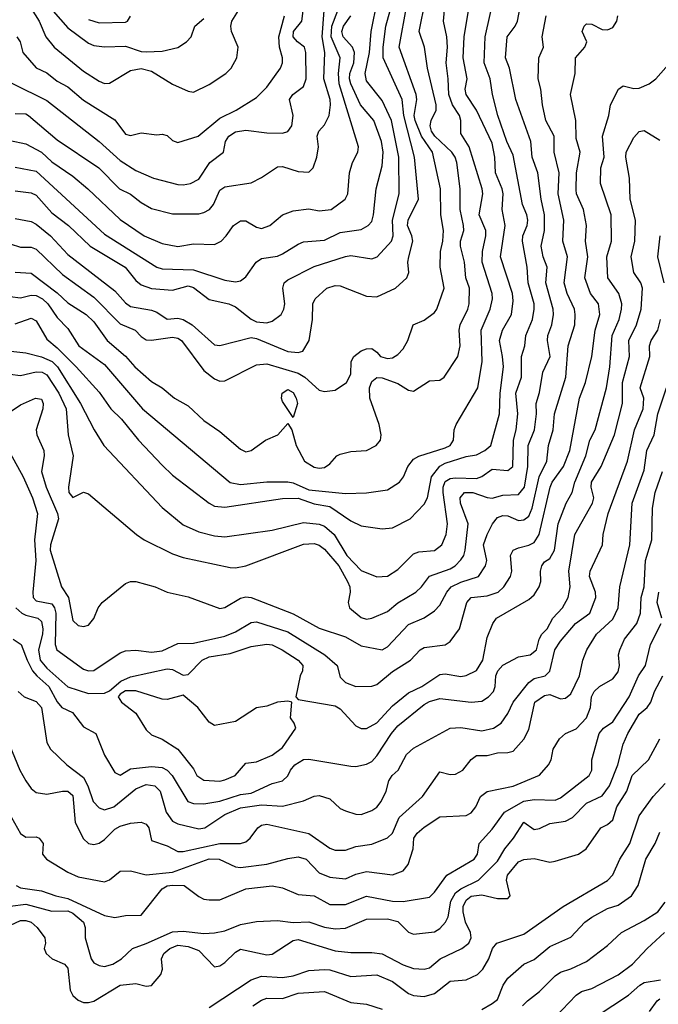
# Model space of a CAD drawing. Header units: metres. Extents: x -51132 to -49532, y -231222 to -229437.
# Tile 255 of 256: x -50421 to -50360, y -229826 to -229732. Entities that reach past the tile are written whole.
import ezdxf

# ---------------------------------------------------------------- set-up
doc = ezdxf.new("R2010")
doc.units = ezdxf.units.M
doc.layers.add('CONTOUR_INDEX', color=1, linetype='Continuous')
doc.layers.add('CONTOUR_INTER', color=3, linetype='Continuous')

msp = doc.modelspace()

# ---------------------------------------------------------------- linework, layer by layer
at = {"layer": 'CONTOUR_INDEX'}
for points, elevation in [([(-50421.58, -229765.952), (-50420.58, -229766.077), (-50419.08, -229765.744), (-50418.52, -229765.759), (-50418.08, -229766.028), (-50416.916, -229767.759), (-50416.222, -229769.259), (-50416.028, -229771.759), (-50415.572, -229773.759), (-50416.011, -229776.759), (-50415.973, -229777.259), (-50415.58, -229777.728), (-50414.58, -229777.221), (-50414.08, -229777.371), (-50409.53, -229781.259), (-50408.787, -229781.759), (-50406.08, -229783.109), (-50405.08, -229783.456), (-50400.58, -229784.404), (-50400.08, -229784.446), (-50399.08, -229784.268), (-50393.58, -229782.181), (-50392.58, -229782.118), (-50392.08, -229782.284), (-50391.58, -229782.665), (-50390.213, -229784.259), (-50389.381, -229785.759), (-50389.16, -229786.259), (-50389.121, -229786.759), (-50389.324, -229787.759), (-50389.206, -229788.259), (-50388.08, -229789.179), (-50387.58, -229789.33), (-50387.08, -229789.233), (-50385.58, -229788.607), (-50384.58, -229787.782), (-50382.862, -229786.759), (-50382.329, -229786.259), (-50381.58, -229785.241), (-50379.58, -229784.552), (-50379.113, -229784.259), (-50378.58, -229783.69), (-50378.297, -229783.259), (-50378.175, -229782.759), (-50377.87, -229780.259), (-50378.6, -229778.259), (-50378.643, -229777.759), (-50378.235, -229777.259), (-50377.429, -229777.259), (-50376.08, -229777.746), (-50375.58, -229777.797), (-50374.58, -229777.495), (-50373.08, -229777.454), (-50372.493, -229776.759), (-50372.185, -229774.759), (-50372.143, -229772.759), (-50371.561, -229771.259), (-50371.373, -229769.759), (-50371.397, -229768.759), (-50371.08, -229767.7), (-50370.762, -229765.759), (-50370.043, -229764.259), (-50370.305, -229762.759), (-50370.277, -229762.259), (-50369.91, -229761.259), (-50369.733, -229760.259), (-50369.76, -229759.759), (-50370.477, -229757.259), (-50370.349, -229755.759), (-50370.712, -229754.759), (-50370.905, -229753.759), (-50370.609, -229752.259), (-50370.586, -229750.759), (-50370.925, -229749.259), (-50371.225, -229746.759), (-50371.777, -229745.259), (-50371.914, -229743.759), (-50373.333, -229739.759), (-50373.924, -229736.759), (-50374.321, -229735.759), (-50374.162, -229733.759), (-50373.385, -229732.759), (-50373.173, -229732.259), (-50372.804, -229730.259)], 45), ([(-50421.58, -229753.534), (-50420.58, -229753.844), (-50419.58, -229753.848), (-50419.08, -229754.04), (-50416.58, -229756.464), (-50413.58, -229758.618), (-50411.08, -229761.158), (-50409.653, -229761.759), (-50409.08, -229762.374), (-50408.58, -229762.676), (-50408.08, -229762.715), (-50406.08, -229762.425), (-50405.58, -229762.531), (-50405.224, -229762.759), (-50403.08, -229765.626), (-50402.08, -229766.406), (-50401.58, -229766.628), (-50401.08, -229766.592), (-50398.08, -229765.081), (-50397.08, -229764.988), (-50394.08, -229765.879), (-50393.472, -229766.259), (-50392.08, -229767.48), (-50391.58, -229767.627), (-50390.58, -229767.501), (-50389.473, -229766.759), (-50389.08, -229765.973), (-50389.035, -229764.759), (-50388.785, -229764.259), (-50388.08, -229763.721), (-50387.58, -229763.541), (-50387.08, -229763.526), (-50386.58, -229763.85), (-50386.235, -229764.259), (-50385.58, -229764.468), (-50385.08, -229764.394), (-50384.58, -229764.083), (-50384.08, -229763.529), (-50383.646, -229762.759), (-50383.119, -229761.259), (-50382.08, -229760.798), (-50381.08, -229760.072), (-50380.861, -229759.759), (-50380.175, -229757.759), (-50380.553, -229755.759), (-50380.519, -229754.259), (-50380.287, -229753.259), (-50380.235, -229752.259), (-50380.486, -229750.759), (-50380.523, -229748.259), (-50381.278, -229744.759), (-50382.329, -229743.259), (-50382.92, -229741.759), (-50383.036, -229741.259), (-50382.767, -229739.759), (-50382.835, -229739.259), (-50384.466, -229734.759), (-50383.73, -229730.759)], 40), ([(-50421.08, -229741.079), (-50420.08, -229741.121), (-50419.819, -229741.259), (-50417.08, -229743.596), (-50413.108, -229746.259), (-50411.153, -229748.259), (-50410.08, -229748.775), (-50409.08, -229749.573), (-50408.08, -229750.137), (-50406.08, -229750.646), (-50403.58, -229750.65), (-50403.08, -229750.536), (-50402.564, -229750.259), (-50402.163, -229749.759), (-50401.58, -229748.414), (-50401.08, -229748.071), (-50398.58, -229747.71), (-50397.58, -229747.203), (-50396.08, -229746.173), (-50395.58, -229746.126), (-50394.08, -229746.603), (-50393.08, -229746.674), (-50392.656, -229746.259), (-50392.299, -229745.259), (-50392.141, -229744.259), (-50392.284, -229743.259), (-50392.12, -229742.759), (-50391.58, -229742.161), (-50391.127, -229741.259), (-50390.995, -229740.259), (-50391.037, -229739.759), (-50391.634, -229737.759), (-50391.562, -229735.259), (-50391.797, -229733.759), (-50391.627, -229731.259)], 35), ([(-50414.08, -229732.121), (-50413.08, -229732.437), (-50410.58, -229732.365), (-50410.376, -229732.259), (-50410.08, -229731.794)], 30), ([(-50359.187, -229757.259), (-50359.788, -229754.759), (-50359.555, -229752.759)], 50), ([(-50420.811, -229796.259), (-50420.239, -229796.759), (-50419.08, -229797.189), (-50418.589, -229797.759), (-50418.08, -229801.108), (-50417.73, -229801.759), (-50416.171, -229803.259), (-50414.58, -229804.443), (-50414.152, -229805.259), (-50413.64, -229806.759), (-50413.08, -229807.348), (-50412.58, -229807.54), (-50411.664, -229807.259), (-50409.58, -229805.532), (-50408.58, -229805.119), (-50407.777, -229805.259), (-50407.257, -229805.759), (-50406.695, -229807.759), (-50406.08, -229808.63), (-50405.58, -229808.863), (-50403.58, -229809.359), (-50403.012, -229809.259), (-50401.08, -229807.988), (-50399.58, -229807.344), (-50397.58, -229807.068), (-50395.58, -229807.194), (-50393.58, -229806.676), (-50392.58, -229806.224), (-50392.08, -229806.161), (-50391.08, -229806.477), (-50390.08, -229807.397), (-50389.58, -229807.629), (-50388.58, -229807.956), (-50388.08, -229807.981), (-50387.08, -229807.611), (-50386.58, -229807.276), (-50386.169, -229806.759), (-50385.696, -229805.759), (-50385.452, -229804.759), (-50385.137, -229804.259), (-50384.541, -229803.759), (-50383.754, -229802.259), (-50383.08, -229801.649), (-50379.58, -229799.753), (-50378.58, -229799.675), (-50376.58, -229799.99), (-50375.448, -229799.759), (-50374.714, -229799.259), (-50374.08, -229798.352), (-50373.58, -229797.256), (-50372.08, -229795.395), (-50371.58, -229794.997), (-50370.521, -229794.759), (-50370.08, -229794.301), (-50369.615, -229792.259), (-50369.08, -229791.43), (-50367.63, -229789.759), (-50366.27, -229788.759), (-50365.698, -229787.259), (-50365.715, -229786.759), (-50366.295, -229785.259), (-50366.235, -229784.759), (-50365.052, -229782.259), (-50365.003, -229781.259), (-50364.536, -229779.259), (-50362.67, -229774.259), (-50361.996, -229771.259), (-50361.179, -229769.259), (-50361.111, -229768.259), (-50361.457, -229767.259), (-50360.548, -229764.259), (-50360.581, -229763.259), (-50360.412, -229762.759), (-50359.796, -229761.759), (-50359.538, -229760.759)], 50), ([(-50422.01, -229818.759), (-50420.58, -229818.098), (-50420.08, -229818.088), (-50419.58, -229818.251), (-50419.002, -229818.759), (-50418.257, -229819.759), (-50418.203, -229820.259), (-50418.32, -229820.759), (-50418.139, -229821.259), (-50417.574, -229821.759), (-50416.376, -229822.259), (-50416.08, -229822.639), (-50415.846, -229824.759), (-50415.58, -229825.263), (-50415.08, -229825.719), (-50414.58, -229825.914), (-50414.08, -229825.939), (-50413.58, -229825.792), (-50411.069, -229824.259), (-50409.58, -229824.116), (-50408.58, -229824.363), (-50408.08, -229824.309), (-50407.179, -229823.259), (-50407.042, -229822.759), (-50407.134, -229821.759), (-50406.903, -229821.259), (-50406.324, -229820.759), (-50405.58, -229820.455), (-50404.58, -229820.574), (-50403.58, -229820.962), (-50402.08, -229822.526), (-50401.58, -229822.421), (-50401.08, -229822.097), (-50400.08, -229821.137), (-50399.58, -229820.824), (-50397.08, -229821.365), (-50396.58, -229821.325), (-50394.58, -229820.004), (-50394.08, -229819.922), (-50390.58, -229820.981), (-50389.08, -229821.16), (-50387.08, -229821.144), (-50386.08, -229821.271), (-50384.08, -229822.345), (-50383.08, -229822.696), (-50382.08, -229822.76), (-50381.58, -229822.625), (-50380.535, -229821.759), (-50378.484, -229820.759), (-50377.825, -229820.259), (-50377.596, -229819.759), (-50377.655, -229819.259), (-50378.118, -229818.259), (-50378.351, -229817.259), (-50378.345, -229816.759), (-50378.08, -229816.153), (-50377.58, -229815.791), (-50376.58, -229815.645), (-50375.08, -229816), (-50374.08, -229816.017), (-50373.883, -229815.759), (-50374.209, -229814.259), (-50374.119, -229813.759), (-50373.08, -229812.506), (-50372.58, -229812.273), (-50371.58, -229812.177), (-50370.08, -229812.531), (-50369.58, -229812.441), (-50367.351, -229811.759), (-50366.609, -229811.259), (-50365.233, -229809.259), (-50364.58, -229808.944), (-50364.08, -229808.498), (-50363.71, -229807.259), (-50362.752, -229805.759), (-50362.218, -229804.259), (-50360.689, -229802.759), (-50359.597, -229800.759)], 55), ([(-50365.58, -229827.207), (-50362.58, -229825.231), (-50361.493, -229824.259), (-50361.08, -229824.018), (-50359.516, -229823.759)], 60)]:
    msp.add_lwpolyline(points, dxfattribs=dict(at, elevation=elevation))
at = {"layer": 'CONTOUR_INTER'}
for points, elevation in [([(-50421.58, -229758.54), (-50420.58, -229758.679), (-50419.58, -229758.408), (-50419.08, -229758.467), (-50418.468, -229758.759), (-50417.969, -229759.259), (-50417.08, -229760.544), (-50416.08, -229761.591), (-50415.011, -229763.259), (-50412.58, -229765.037), (-50408.938, -229769.259), (-50400.58, -229776.312), (-50399.58, -229776.498), (-50397.08, -229776.223), (-50395.08, -229776.251), (-50394.58, -229776.339), (-50393.08, -229777), (-50389.58, -229777.36), (-50387.58, -229777.291), (-50385.58, -229776.985), (-50384.412, -229776.259), (-50384.032, -229775.759), (-50383.618, -229774.759), (-50383.08, -229774.087), (-50382.58, -229773.798), (-50380.08, -229773.005), (-50379.59, -229772.759), (-50379.276, -229772.259), (-50379.197, -229771.259), (-50379.031, -229770.759), (-50376.945, -229767.259), (-50376.55, -229764.759), (-50376.626, -229761.759), (-50375.763, -229759.759), (-50375.542, -229758.759), (-50375.575, -229758.259), (-50376.538, -229755.259), (-50376.5, -229754.259), (-50376.191, -229752.759), (-50376.206, -229752.259), (-50376.812, -229750.759), (-50376.49, -229748.759), (-50376.551, -229748.259), (-50377.796, -229744.259), (-50378.58, -229743.003), (-50378.568, -229741.759), (-50378.719, -229741.259), (-50379.367, -229740.259), (-50379.737, -229739.259), (-50379.769, -229737.759), (-50379.985, -229736.259), (-50379.838, -229734.759), (-50379.915, -229733.759), (-50380.239, -229732.259), (-50379.9, -229728.759)], 42), ([(-50424.58, -229736.63), (-50418.08, -229739.828), (-50413.08, -229743.748), (-50411.08, -229745.556), (-50409.58, -229746.519), (-50407.908, -229747.259), (-50405.58, -229747.849), (-50405.08, -229747.904), (-50404.374, -229747.759), (-50403.58, -229747.364), (-50402.515, -229745.759), (-50401.227, -229744.759), (-50401.015, -229743.759), (-50400.722, -229743.259), (-50400.08, -229742.822), (-50399.08, -229742.666), (-50397.08, -229742.94), (-50395.58, -229742.97), (-50395.08, -229742.794), (-50394.697, -229742.259), (-50394.584, -229741.259), (-50394.934, -229739.759), (-50394.594, -229739.259), (-50393.58, -229738.514), (-50393.326, -229737.759), (-50393.348, -229735.259), (-50393.487, -229734.759), (-50394.155, -229734.259), (-50394.585, -229733.759), (-50394.541, -229733.259), (-50393.751, -229732.259), (-50393.424, -229729.759)], 34), ([(-50422.08, -229763.699), (-50420.08, -229763.925), (-50418.58, -229764.3), (-50417.568, -229764.759), (-50417.048, -229765.259), (-50414.845, -229768.759), (-50413.567, -229771.259), (-50412.619, -229772.759), (-50407.08, -229778.674), (-50405.08, -229780.354), (-50403.58, -229780.997), (-50402.08, -229781.374), (-50401.08, -229781.481), (-50396.58, -229780.84), (-50393.58, -229780.106), (-50392.08, -229780.287), (-50391.58, -229780.48), (-50390.65, -229781.259), (-50389.453, -229783.259), (-50388.08, -229784.692), (-50386.58, -229785.29), (-50385.58, -229785.25), (-50384.58, -229784.599), (-50383.08, -229783.095), (-50382.58, -229782.922), (-50381.08, -229782.782), (-50380.383, -229782.259), (-50379.984, -229781.259), (-50379.852, -229780.259), (-50380.259, -229777.259), (-50380.262, -229776.759), (-50380.08, -229776.218), (-50379.58, -229775.916), (-50379.08, -229775.842), (-50377.08, -229775.909), (-50376.58, -229775.735), (-50375.58, -229775.018), (-50374.08, -229775.145), (-50373.624, -229774.759), (-50373.562, -229772.259), (-50373.295, -229771.259), (-50373.149, -229769.759), (-50373.332, -229767.759), (-50372.793, -229766.259), (-50372.797, -229764.259), (-50372.459, -229763.259), (-50372.364, -229762.259), (-50371.754, -229760.759), (-50371.567, -229759.759), (-50371.581, -229759.259), (-50372.147, -229757.259), (-50372.26, -229755.759), (-50372.686, -229753.259), (-50372.668, -229752.759), (-50372.261, -229751.759), (-50372.187, -229751.259), (-50372.274, -229750.759), (-50372.698, -229749.759), (-50373.58, -229745.049), (-50374.203, -229743.759), (-50375.047, -229741.259), (-50375.554, -229739.259), (-50375.764, -229737.759), (-50376.345, -229736.259), (-50376.26, -229733.759), (-50375.356, -229729.759)], 44), ([(-50421.08, -229748.471), (-50419.58, -229748.663), (-50419.08, -229748.877), (-50417.58, -229750.564), (-50416.012, -229751.759), (-50413.94, -229753.759), (-50410.594, -229755.759), (-50409.58, -229757.016), (-50409.08, -229757.425), (-50408.08, -229757.777), (-50406.08, -229757.958), (-50404.58, -229757.525), (-50404.08, -229757.692), (-50402.58, -229758.845), (-50400.696, -229759.259), (-50400.08, -229759.543), (-50398.58, -229760.727), (-50398.08, -229760.954), (-50397.08, -229761.066), (-50396.58, -229760.898), (-50395.715, -229760.259), (-50395.447, -229759.759), (-50395.357, -229759.259), (-50395.545, -229757.759), (-50395.443, -229757.259), (-50395.08, -229756.958), (-50392.58, -229755.688), (-50389.58, -229754.723), (-50389.08, -229754.636), (-50387.08, -229754.958), (-50386.543, -229754.759), (-50385.182, -229753.259), (-50385.037, -229752.759), (-50385.104, -229751.259), (-50384.468, -229748.759), (-50384.495, -229745.259), (-50385.186, -229741.759), (-50386.08, -229739.851), (-50387.58, -229737.962), (-50387.718, -229737.259), (-50387.285, -229735.259), (-50387.121, -229733.259), (-50386.529, -229730.259)], 38), ([(-50421.08, -229756.222), (-50419.58, -229756.316), (-50417.08, -229758.187), (-50416.08, -229759.143), (-50414.332, -229760.259), (-50413.58, -229760.981), (-50412.33, -229762.759), (-50410.58, -229764.238), (-50409.682, -229765.259), (-50408.08, -229766.655), (-50407.08, -229767.273), (-50405.899, -229768.259), (-50404.58, -229768.995), (-50403.08, -229770.395), (-50401.58, -229771.441), (-50399.58, -229773.117), (-50399.08, -229773.357), (-50398.58, -229773.26), (-50397.197, -229772.259), (-50396.029, -229771.759), (-50395.08, -229770.68), (-50394.7, -229771.259), (-50394.299, -229772.759), (-50393.479, -229774.259), (-50392.58, -229774.849), (-50392.08, -229774.945), (-50391.58, -229774.853), (-50391.08, -229774.517), (-50390.416, -229773.759), (-50390.08, -229773.596), (-50389.08, -229773.333), (-50387.58, -229773.251), (-50386.649, -229772.759), (-50386.229, -229772.259), (-50386.168, -229771.759), (-50386.361, -229770.759), (-50387.273, -229768.259), (-50387.292, -229767.259), (-50387.08, -229766.646), (-50386.58, -229766.28), (-50386.08, -229766.304), (-50384.58, -229766.856), (-50383.58, -229767.485), (-50383.08, -229767.594), (-50381.58, -229766.603), (-50380.58, -229766.54), (-50380.162, -229766.259), (-50378.849, -229764.259), (-50378.65, -229763.259), (-50378.725, -229761.759), (-50378.629, -229761.259), (-50377.894, -229759.759), (-50377.773, -229759.259), (-50377.74, -229757.759), (-50378.089, -229756.759), (-50378.233, -229755.259), (-50378.605, -229753.759), (-50378.612, -229753.259), (-50378.291, -229752.259), (-50378.311, -229751.759), (-50378.629, -229750.259), (-50378.637, -229748.259), (-50378.971, -229745.759), (-50379.104, -229745.259), (-50379.437, -229744.759), (-50381.043, -229743.259), (-50381.366, -229742.759), (-50381.488, -229742.259), (-50381.407, -229741.759), (-50380.942, -229740.759), (-50380.944, -229740.259), (-50381.741, -229736.759), (-50382.029, -229734.759), (-50382.556, -229733.259), (-50381.951, -229730.259)], 41), ([(-50418.389, -229730.259), (-50416.08, -229732.896), (-50414.08, -229734.365), (-50413.58, -229734.609), (-50412.58, -229734.712), (-50410.58, -229734.652), (-50409.08, -229735.16), (-50408.58, -229735.186), (-50407.08, -229735.119), (-50405.58, -229734.783), (-50404.751, -229734.259), (-50404.308, -229733.759), (-50403.964, -229732.759), (-50403.08, -229732.003)], 31), ([(-50421.58, -229743.676), (-50420.08, -229743.975), (-50418.58, -229744.786), (-50417.58, -229745.69), (-50415.58, -229747.071), (-50414.159, -229748.259), (-50411.08, -229751.194), (-50408.796, -229752.759), (-50407.08, -229753.482), (-50405.58, -229753.772), (-50404.08, -229753.527), (-50402.08, -229753.582), (-50401.437, -229753.259), (-50400.947, -229752.759), (-50400.277, -229751.759), (-50399.58, -229751.315), (-50399.08, -229751.334), (-50398.08, -229751.92), (-50397.58, -229752.074), (-50396.801, -229751.759), (-50395.576, -229750.759), (-50394.58, -229750.37), (-50393.08, -229750.188), (-50392.08, -229750.368), (-50390.955, -229750.259), (-50389.607, -229749.259), (-50389.348, -229748.759), (-50389.187, -229746.759), (-50388.905, -229745.759), (-50388.4, -229744.759), (-50388.354, -229744.259), (-50390.171, -229738.259), (-50390.24, -229737.259), (-50390.099, -229735.759), (-50390.936, -229733.759), (-50390.886, -229732.759), (-50390.306, -229731.259)], 36), ([(-50421.08, -229751.103), (-50419.58, -229751.397), (-50419.08, -229751.636), (-50417.735, -229752.759), (-50416.08, -229754.537), (-50411.58, -229758.016), (-50410.58, -229759.14), (-50410.08, -229759.491), (-50408.08, -229759.853), (-50407.58, -229760.03), (-50406.58, -229760.703), (-50405.58, -229760.611), (-50405.08, -229760.735), (-50404.207, -229761.259), (-50402.08, -229763.155), (-50401.58, -229763.235), (-50398.58, -229762.463), (-50398.08, -229762.552), (-50395.08, -229763.785), (-50394.08, -229763.882), (-50393.643, -229763.759), (-50393.056, -229762.759), (-50392.72, -229760.759), (-50392.693, -229759.259), (-50392.474, -229758.759), (-50391.353, -229757.759), (-50390.58, -229757.505), (-50390.08, -229757.53), (-50387.58, -229758.529), (-50386.58, -229758.594), (-50384.799, -229757.759), (-50383.73, -229756.759), (-50383.53, -229756.259), (-50383.621, -229755.259), (-50383.545, -229754.759), (-50383.171, -229753.259), (-50383.24, -229752.759), (-50383.653, -229751.759), (-50383.591, -229751.259), (-50382.617, -229749.259), (-50382.997, -229745.259), (-50384.021, -229741.259), (-50384.159, -229739.759), (-50385.973, -229735.759), (-50385.988, -229734.759), (-50385.739, -229732.759), (-50385.329, -229731.259)], 39), ([(-50421.08, -229761.149), (-50419.58, -229760.613), (-50419.08, -229760.882), (-50418.08, -229762.627), (-50417.08, -229763.455), (-50415.278, -229765.259), (-50413.08, -229767.667), (-50411.967, -229769.259), (-50410.952, -229770.259), (-50409.333, -229772.259), (-50407.08, -229774.66), (-50406.08, -229775.598), (-50402.577, -229778.259), (-50402.08, -229778.545), (-50401.08, -229778.657), (-50395.58, -229777.823), (-50394.08, -229777.803), (-50392.58, -229778.324), (-50391.08, -229778.587), (-50389.08, -229779.963), (-50388.08, -229780.421), (-50386.08, -229780.718), (-50385.08, -229780.613), (-50383.407, -229779.759), (-50382.08, -229778.38), (-50381.757, -229777.759), (-50381.36, -229775.759), (-50380.58, -229774.745), (-50380.08, -229774.455), (-50378.08, -229773.814), (-50377.08, -229773.66), (-50376.285, -229773.259), (-50375.716, -229772.759), (-50374.881, -229769.759), (-50374.836, -229767.759), (-50374.521, -229765.259), (-50374.589, -229764.259), (-50374.897, -229762.759), (-50374.613, -229761.759), (-50373.751, -229760.259), (-50373.58, -229758.972), (-50373.661, -229758.259), (-50374.799, -229754.759), (-50374.336, -229751.759), (-50374.644, -229750.259), (-50374.531, -229748.759), (-50374.622, -229748.259), (-50375.263, -229746.759), (-50375.344, -229745.259), (-50375.58, -229743.917), (-50377.087, -229740.759), (-50378.078, -229739.259), (-50378.158, -229738.759), (-50377.957, -229737.759), (-50378.35, -229735.759), (-50378.254, -229733.759), (-50377.854, -229731.259)], 43), ([(-50419.58, -229731.062), (-50418.791, -229732.259), (-50418.163, -229733.759), (-50417.38, -229734.759), (-50414.58, -229737.035), (-50413.08, -229738), (-50412.58, -229738.208), (-50412.08, -229738.173), (-50410.08, -229736.968), (-50409.08, -229736.801), (-50408.08, -229737.046), (-50406.08, -229738.286), (-50404.58, -229738.958), (-50404.08, -229739.043), (-50402.58, -229738.309), (-50400.996, -229737.259), (-50400.499, -229736.759), (-50399.933, -229735.759), (-50399.809, -229734.759), (-50400.457, -229733.259), (-50400.512, -229732.759), (-50400.414, -229732.259), (-50399.482, -229730.759)], 32), ([(-50421.856, -229769.759), (-50420.58, -229768.877), (-50419.139, -229768.259), (-50418.58, -229768.353), (-50418.423, -229768.759), (-50418.439, -229769.259), (-50419.091, -229771.259), (-50419.038, -229771.759), (-50418.361, -229773.259), (-50418.338, -229773.759), (-50418.591, -229775.259), (-50418.139, -229776.759), (-50417.05, -229779.259), (-50416.97, -229779.759), (-50417.733, -229782.259), (-50417.754, -229782.759), (-50416.678, -229786.259), (-50416.012, -229787.259), (-50415.58, -229789.474), (-50415.08, -229789.954), (-50414.58, -229790.057), (-50414.08, -229789.905), (-50413.58, -229789.287), (-50413.174, -229788.259), (-50412.786, -229787.759), (-50410.58, -229785.923), (-50410.08, -229785.747), (-50409.58, -229785.75), (-50407.747, -229786.259), (-50406.58, -229786.755), (-50404.58, -229787.208), (-50401.58, -229788.32), (-50401.08, -229788.225), (-50399.58, -229787.327), (-50399.08, -229787.201), (-50398.58, -229787.271), (-50394.58, -229788.826), (-50392.08, -229790.196), (-50389.58, -229791.041), (-50388.08, -229791.89), (-50386.08, -229792.28), (-50385.58, -229791.988), (-50383.58, -229789.857), (-50382.08, -229789.209), (-50381.08, -229788.557), (-50380.58, -229788.002), (-50379.911, -229786.759), (-50379.498, -229786.259), (-50378.58, -229785.81), (-50376.899, -229785.259), (-50376.22, -229784.259), (-50376.106, -229783.759), (-50376.414, -229782.259), (-50376.08, -229781.263), (-50375.549, -229780.259), (-50375.08, -229779.647), (-50374.58, -229779.433), (-50374.08, -229779.484), (-50373.08, -229779.911), (-50372.58, -229779.871), (-50372.08, -229779.515), (-50371.77, -229778.759), (-50371.097, -229775.759), (-50370.387, -229774.259), (-50370.211, -229772.759), (-50369.753, -229771.259), (-50369.649, -229769.759), (-50368.551, -229766.259), (-50368.331, -229763.259), (-50367.704, -229761.259), (-50367.655, -229760.259), (-50367.719, -229759.759), (-50368.443, -229758.259), (-50368.716, -229757.259), (-50368.391, -229754.759), (-50368.831, -229753.259), (-50368.751, -229751.259), (-50369.289, -229748.759), (-50369.209, -229746.759), (-50369.664, -229744.759), (-50369.67, -229743.259), (-50370.472, -229741.759), (-50370.788, -229740.259), (-50370.947, -229738.759), (-50371.192, -229737.759), (-50371.127, -229735.759), (-50370.698, -229734.759), (-50370.81, -229733.759), (-50370.443, -229731.759)], 46), ([(-50421.58, -229773.511), (-50420.315, -229775.759), (-50419.422, -229777.759), (-50418.971, -229779.259), (-50419.232, -229781.759), (-50419.118, -229783.759), (-50419.414, -229786.759), (-50419.368, -229787.259), (-50419.08, -229787.589), (-50417.58, -229787.887), (-50417.324, -229788.259), (-50417.226, -229788.759), (-50417.271, -229791.759), (-50417.104, -229792.259), (-50414.58, -229794.102), (-50414.08, -229794.278), (-50413.58, -229794.248), (-50411.08, -229792.553), (-50410.58, -229792.35), (-50409.58, -229792.304), (-50408.08, -229792.478), (-50407.08, -229792.37), (-50405.58, -229791.663), (-50404.08, -229791.628), (-50401.08, -229790.968), (-50400.08, -229790.541), (-50398.58, -229789.645), (-50398.08, -229789.6), (-50395.08, -229790.549), (-50391.564, -229792.759), (-50390.381, -229793.759), (-50390.08, -229794.883), (-50389.58, -229795.391), (-50388.58, -229795.757), (-50387.08, -229795.746), (-50386.58, -229795.582), (-50385.08, -229794.326), (-50383.368, -229793.259), (-50382.463, -229792.259), (-50382.08, -229792.052), (-50380.08, -229791.806), (-50379.58, -229791.465), (-50378.706, -229790.259), (-50378.008, -229787.759), (-50377.606, -229787.259), (-50376.08, -229787.123), (-50375.012, -229786.759), (-50374.486, -229786.259), (-50373.832, -229785.259), (-50373.713, -229784.759), (-50373.836, -229783.259), (-50373.58, -229782.772), (-50373.08, -229782.519), (-50372.08, -229782.291), (-50371.58, -229782.012), (-50371.102, -229781.259), (-50370.059, -229776.759), (-50369.864, -229776.259), (-50368.791, -229774.759), (-50368.186, -229773.259), (-50367.253, -229768.259), (-50366.672, -229766.759), (-50366.079, -229764.259), (-50365.77, -229761.759), (-50365.327, -229760.259), (-50365.428, -229759.259), (-50366.212, -229758.259), (-50366.758, -229756.759), (-50366.475, -229754.759), (-50366.674, -229753.259), (-50366.584, -229751.759), (-50366.889, -229750.259), (-50367.538, -229748.759), (-50367.58, -229748.382), (-50367.539, -229746.759), (-50367.192, -229744.759), (-50367.58, -229743.477), (-50367.61, -229741.759), (-50368.103, -229739.259), (-50367.675, -229737.259), (-50367.634, -229735.759), (-50366.748, -229734.759), (-50366.553, -229734.259), (-50367.011, -229733.259), (-50366.823, -229732.759), (-50366.58, -229732.539), (-50366.08, -229732.573), (-50365.08, -229733.07), (-50364.58, -229733.094), (-50364.08, -229732.888), (-50363.695, -229732.259), (-50363.606, -229731.759)], 47), ([(-50421.08, -229746.191), (-50419.08, -229746.59), (-50412.58, -229752.584), (-50407.58, -229755.75), (-50407.08, -229755.896), (-50404.08, -229756.001), (-50401.08, -229756.993), (-50400.08, -229757.149), (-50399.58, -229757.054), (-50399.08, -229756.659), (-50398.089, -229755.259), (-50397.58, -229754.924), (-50396.08, -229754.685), (-50395.58, -229754.492), (-50394.08, -229753.538), (-50393.58, -229753.345), (-50391.58, -229753.164), (-50390.08, -229752.436), (-50388.08, -229752.151), (-50387.402, -229751.759), (-50387.08, -229751.376), (-50386.9, -229750.759), (-50386.666, -229748.259), (-50386.08, -229746.079), (-50385.996, -229744.759), (-50386.147, -229743.759), (-50386.883, -229741.759), (-50388.159, -229740.259), (-50389.062, -229738.259), (-50389.203, -229737.759), (-50389.16, -229737.259), (-50388.785, -229736.259), (-50388.721, -229735.259), (-50388.92, -229734.759), (-50389.816, -229733.759), (-50389.942, -229733.259), (-50389.77, -229732.759), (-50389.071, -229731.759)], 37), ([(-50420.925, -229733.759), (-50420.611, -229734.259), (-50420.375, -229735.259), (-50419.08, -229736.725), (-50418.08, -229737.214), (-50417.08, -229738.002), (-50416.08, -229738.524), (-50414.58, -229739.823), (-50411.58, -229741.674), (-50410.58, -229743.055), (-50410.08, -229743.18), (-50409.08, -229742.927), (-50407.58, -229743.107), (-50407.08, -229743.055), (-50406.58, -229743.187), (-50406.08, -229743.67), (-50405.58, -229743.846), (-50403.642, -229743.259), (-50401.58, -229741.525), (-50400.009, -229740.759), (-50398.08, -229739.559), (-50397.08, -229738.557), (-50395.767, -229736.759), (-50395.574, -229736.259), (-50395.579, -229735.759), (-50395.886, -229734.759), (-50395.948, -229733.759), (-50395.401, -229731.759)], 33), ([(-50421.026, -229788.259), (-50420.453, -229788.759), (-50420.08, -229788.972), (-50418.936, -229789.259), (-50418.58, -229789.559), (-50418.437, -229790.259), (-50418.484, -229790.759), (-50418.877, -229792.259), (-50418.699, -229793.259), (-50418.08, -229794.03), (-50416.08, -229795.809), (-50414.08, -229796.423), (-50412.58, -229796.404), (-50412.08, -229796.198), (-50410.996, -229795.259), (-50410.08, -229794.834), (-50406.58, -229794.084), (-50406.08, -229794.159), (-50405.08, -229794.676), (-50404.58, -229794.638), (-50403.242, -229793.259), (-50402.58, -229792.94), (-50400.58, -229792.632), (-50398.58, -229791.942), (-50397.08, -229791.728), (-50396.58, -229791.803), (-50395.617, -229792.259), (-50394.1, -229793.259), (-50393.66, -229793.759), (-50393.677, -229794.259), (-50393.917, -229794.759), (-50394.327, -229796.759), (-50394.08, -229797.002), (-50390.58, -229797.6), (-50390.08, -229797.911), (-50388.58, -229799.508), (-50388.08, -229799.772), (-50387.58, -229799.764), (-50386.58, -229799.223), (-50385.08, -229797.619), (-50383.58, -229796.381), (-50382.305, -229795.759), (-50380.58, -229794.619), (-50380.08, -229794.568), (-50378.58, -229794.8), (-50378.08, -229794.712), (-50377.08, -229794.239), (-50376.485, -229793.259), (-50376.08, -229791.078), (-50375.528, -229789.759), (-50375.186, -229789.259), (-50372.08, -229787.474), (-50371.58, -229787.033), (-50371.108, -229786.259), (-50370.931, -229785.759), (-50370.98, -229784.759), (-50370.851, -229784.259), (-50370.58, -229783.886), (-50370.08, -229783.539), (-50369.626, -229782.759), (-50369.307, -229780.259), (-50368.534, -229778.259), (-50367.961, -229777.259), (-50367.693, -229776.259), (-50366.646, -229773.759), (-50366.256, -229772.259), (-50365.76, -229771.259), (-50364.675, -229767.259), (-50364.348, -229765.259), (-50364.133, -229762.259), (-50363.485, -229760.759), (-50363.248, -229759.759), (-50363.217, -229759.259), (-50363.493, -229758.259), (-50364.539, -229756.759), (-50364.659, -229754.759), (-50364.189, -229753.259), (-50364.238, -229750.759), (-50365.267, -229747.759), (-50365.226, -229746.259), (-50364.893, -229745.259), (-50365.048, -229743.259), (-50364.445, -229741.259), (-50364.312, -229740.259), (-50363.545, -229738.759), (-50363.08, -229738.439), (-50362.08, -229738.694), (-50361.58, -229738.675), (-50360.607, -229738.259), (-50359.962, -229737.759), (-50358.08, -229735.627)], 48), ([(-50421.27, -229791.259), (-50420.503, -229791.759), (-50419.95, -229793.259), (-50419.424, -229794.259), (-50419.021, -229794.759), (-50417.867, -229795.759), (-50417.08, -229797.229), (-50416.648, -229797.759), (-50415.628, -229798.259), (-50414.58, -229799.603), (-50413.4, -229800.259), (-50412.58, -229802.328), (-50411.58, -229803.972), (-50411.08, -229804.232), (-50410.08, -229803.614), (-50408.08, -229803.412), (-50407.08, -229803.5), (-50406.58, -229803.749), (-50406.122, -229804.259), (-50404.632, -229806.759), (-50404.08, -229806.935), (-50403.08, -229806.974), (-50401.58, -229806.703), (-50399.58, -229806.085), (-50398.58, -229805.939), (-50396.58, -229805.027), (-50395.58, -229804.782), (-50395.08, -229804.308), (-50394.827, -229803.759), (-50394.404, -229803.259), (-50393.58, -229802.727), (-50393.08, -229802.694), (-50389.08, -229803.378), (-50388.58, -229803.407), (-50387.58, -229803.195), (-50387.08, -229802.928), (-50386.58, -229802.376), (-50385.195, -229800.259), (-50384.58, -229799.533), (-50382.08, -229797.482), (-50381.58, -229797.211), (-50380.58, -229796.926), (-50377.58, -229797.278), (-50376.58, -229797.18), (-50375.927, -229796.759), (-50375.472, -229796.259), (-50375.316, -229795.759), (-50375.252, -229794.759), (-50375.061, -229794.259), (-50374.58, -229793.748), (-50373.08, -229792.946), (-50371.962, -229792.759), (-50371.344, -229792.259), (-50371.111, -229791.259), (-50370.839, -229790.759), (-50370.339, -229790.259), (-50369.816, -229789.259), (-50368.888, -229788.259), (-50368.347, -229787.259), (-50368.144, -229786.259), (-50368.264, -229784.759), (-50367.711, -229781.259), (-50366.032, -229778.259), (-50365.9, -229777.759), (-50366.129, -229776.759), (-50366.112, -229776.259), (-50365.182, -229774.759), (-50363.91, -229771.759), (-50363.148, -229768.759), (-50363.145, -229766.759), (-50362.492, -229764.259), (-50362.539, -229762.759), (-50361.812, -229761.259), (-50361.387, -229759.759), (-50361.231, -229757.759), (-50361.396, -229757.259), (-50362.081, -229756.259), (-50362.341, -229754.759), (-50361.963, -229753.259), (-50361.912, -229751.259), (-50362.411, -229749.259), (-50362.5, -229747.259), (-50362.851, -229745.259), (-50362.794, -229744.759), (-50362.08, -229743.374), (-50361.58, -229742.8), (-50361.08, -229742.718), (-50359.58, -229743.615)], 49), ([(-50422.944, -229798.259), (-50420.639, -229803.759), (-50420.087, -229804.759), (-50419.58, -229805.499), (-50419.08, -229805.877), (-50418.08, -229806.036), (-50416.58, -229805.742), (-50416.08, -229805.773), (-50415.58, -229806.165), (-50415.378, -229808.759), (-50414.58, -229810.306), (-50414.08, -229810.766), (-50413.58, -229810.856), (-50413.08, -229810.716), (-50412.58, -229810.385), (-50411.58, -229809.381), (-50411.08, -229809.094), (-50410.08, -229808.814), (-50409.08, -229808.73), (-50408.58, -229808.912), (-50408.331, -229809.259), (-50408.08, -229810.465), (-50406.58, -229810.99), (-50405.58, -229811.512), (-50405.08, -229811.515), (-50401.58, -229810.768), (-50399.58, -229810.756), (-50399.08, -229810.592), (-50398.673, -229810.259), (-50397.93, -229809.259), (-50397.58, -229809.008), (-50397.08, -229808.907), (-50393.08, -229809.807), (-50391.08, -229811.211), (-50390.58, -229811.397), (-50389.58, -229811.373), (-50388.58, -229811.049), (-50387.08, -229810.808), (-50385.58, -229810.215), (-50385.105, -229809.759), (-50384.45, -229808.259), (-50382.244, -229806.259), (-50380.58, -229803.909), (-50379.58, -229804.162), (-50379.08, -229804.148), (-50378.388, -229803.759), (-50377.58, -229802.723), (-50377.08, -229802.339), (-50376.08, -229802.355), (-50375.08, -229802.089), (-50374.08, -229802.076), (-50373.58, -229801.941), (-50372.58, -229800.798), (-50372.08, -229799.884), (-50371.503, -229797.259), (-50370.58, -229796.622), (-50370.08, -229796.541), (-50369.08, -229796.934), (-50368.58, -229796.888), (-50368.08, -229796.457), (-50367.249, -229794.759), (-50366.937, -229793.259), (-50366.569, -229792.259), (-50365.645, -229790.759), (-50364.08, -229789.347), (-50363.568, -229788.259), (-50363.411, -229786.259), (-50362.454, -229782.259), (-50362.244, -229778.259), (-50361.08, -229775.117), (-50360.849, -229773.259), (-50360.14, -229771.759), (-50359.797, -229769.759), (-50358.965, -229767.259)], 51), ([(-50395.629, -229767.759), (-50395.08, -229767.434), (-50394.58, -229767.725), (-50394.288, -229768.259), (-50394.155, -229768.759), (-50394.58, -229770.088), (-50395.58, -229768.574), (-50395.693, -229768.259), (-50395.629, -229767.759)], 41), ([(-50421.722, -229807.759), (-50420.58, -229809.812), (-50420.08, -229810.163), (-50419.08, -229810.131), (-50418.788, -229810.259), (-50418.415, -229810.759), (-50418.473, -229811.759), (-50418.112, -229812.259), (-50416.08, -229813.497), (-50415.08, -229813.921), (-50412.58, -229814.403), (-50412.08, -229814.22), (-50411.08, -229813.377), (-50410.08, -229813.366), (-50408.58, -229813.74), (-50406.08, -229813.484), (-50402.58, -229812.212), (-50401.62, -229812.259), (-50400.08, -229812.99), (-50399.58, -229813.033), (-50397.08, -229812.726), (-50395.08, -229812.171), (-50394.08, -229812.037), (-50393.343, -229812.259), (-50392.08, -229813.538), (-50391.08, -229813.957), (-50389.58, -229814.123), (-50388.58, -229813.68), (-50387.58, -229813.435), (-50385.08, -229813.732), (-50384.08, -229813.363), (-50383.6, -229812.759), (-50383.129, -229811.259), (-50383.055, -229810.259), (-50382.744, -229809.759), (-50382.08, -229809.192), (-50380.58, -229808.212), (-50378.08, -229808.086), (-50377.58, -229807.823), (-50377.161, -229807.259), (-50376.688, -229806.259), (-50376.08, -229805.787), (-50373.58, -229805.269), (-50371.08, -229804.24), (-50370.208, -229803.259), (-50369.947, -229802.759), (-50369.76, -229801.759), (-50369.173, -229800.759), (-50368.58, -229800.256), (-50367.58, -229799.811), (-50366.58, -229798.749), (-50366.21, -229797.759), (-50366.115, -229796.759), (-50365.866, -229796.259), (-50365.335, -229795.759), (-50364.08, -229795.043), (-50363.58, -229794.353), (-50363.452, -229793.759), (-50363.523, -229792.759), (-50363.421, -229792.259), (-50362.97, -229791.259), (-50361.785, -229789.759), (-50361.432, -229788.759), (-50361.364, -229787.259), (-50361.097, -229786.259), (-50360.953, -229783.759), (-50360.37, -229781.759), (-50360.3, -229778.759), (-50360.038, -229777.259), (-50359.332, -229775.259)], 52), ([(-50359.405, -229789.259), (-50359.837, -229787.759), (-50359.683, -229786.759)], 53), ([(-50420.994, -229814.759), (-50420.58, -229814.988), (-50418.58, -229815.272), (-50417.21, -229815.759), (-50416.08, -229816.003), (-50412.58, -229817.609), (-50411.58, -229817.82), (-50410.58, -229817.612), (-50409.08, -229817.588), (-50407.08, -229815.068), (-50406.58, -229814.795), (-50406.08, -229814.715), (-50404.968, -229814.759), (-50403.58, -229815.817), (-50403.08, -229816.064), (-50402.58, -229816.126), (-50401.58, -229816.14), (-50399.08, -229815.064), (-50396.58, -229814.789), (-50395.58, -229814.981), (-50394.08, -229815.622), (-50392.58, -229815.759), (-50391.08, -229816.586), (-50389.58, -229816.575), (-50387.58, -229815.781), (-50385.08, -229816.26), (-50384.08, -229816.291), (-50381.58, -229815.868), (-50381.08, -229815.401), (-50379.918, -229813.759), (-50377.304, -229812.259), (-50376.971, -229811.759), (-50376.834, -229810.759), (-50375.58, -229809.393), (-50374.426, -229807.759), (-50372.58, -229806.708), (-50371.58, -229806.565), (-50369.58, -229806.623), (-50369.08, -229806.398), (-50366.335, -229804.259), (-50366.087, -229803.759), (-50366.068, -229802.759), (-50365.37, -229800.259), (-50364.973, -229799.759), (-50364.08, -229799.13), (-50362.509, -229796.759), (-50361.635, -229794.759), (-50360.964, -229793.759), (-50360.471, -229791.759), (-50359.457, -229789.759)], 53), ([(-50421.58, -229816.746), (-50420.08, -229816.548), (-50417.58, -229817.204), (-50416.08, -229817.182), (-50415.58, -229817.391), (-50414.575, -229818.259), (-50414.427, -229818.759), (-50414.4, -229819.759), (-50413.829, -229821.759), (-50413.58, -229822.137), (-50413.08, -229822.386), (-50412.58, -229822.482), (-50411.758, -229822.259), (-50410.961, -229821.759), (-50409.9, -229820.759), (-50408.58, -229820.309), (-50406.08, -229819.187), (-50405.08, -229819.128), (-50403.08, -229819.338), (-50402.08, -229819.275), (-50401.08, -229819.087), (-50399.58, -229818.495), (-50398.08, -229818.195), (-50396.08, -229818.091), (-50394.58, -229818.284), (-50393.08, -229818.227), (-50391.58, -229818.745), (-50390.58, -229818.897), (-50389.58, -229818.834), (-50387.58, -229817.979), (-50385.58, -229817.931), (-50384.58, -229818.199), (-50383.58, -229819.216), (-50383.08, -229819.413), (-50381.08, -229819.167), (-50380.58, -229818.876), (-50380.029, -229818.259), (-50379.79, -229817.759), (-50379.539, -229816.259), (-50379.08, -229815.466), (-50378.58, -229815.066), (-50376.894, -229814.259), (-50375.08, -229812.448), (-50374.395, -229811.259), (-50373.559, -229810.259), (-50372.58, -229808.726), (-50371.58, -229809.422), (-50371.08, -229809.322), (-50370.08, -229808.842), (-50368.58, -229808.636), (-50367.924, -229808.259), (-50366.58, -229806.917), (-50365.08, -229806.21), (-50364.395, -229805.259), (-50363.594, -229803.259), (-50363.103, -229801.259), (-50362.632, -229800.259), (-50361.58, -229798.415), (-50360.809, -229797.759), (-50360.461, -229797.259), (-50360.1, -229796.259), (-50359.309, -229794.759)], 54), ([(-50410.58, -229796.174), (-50411.08, -229796.494), (-50411.266, -229796.759), (-50410.956, -229797.259), (-50409.58, -229798.326), (-50408.58, -229799.911), (-50408.08, -229800.37), (-50407.08, -229800.797), (-50405.578, -229801.759), (-50404.08, -229803.611), (-50403.75, -229804.259), (-50403.08, -229804.707), (-50401.58, -229804.792), (-50401.08, -229804.678), (-50400.111, -229804.259), (-50399.08, -229803.094), (-50398.08, -229802.961), (-50396.58, -229802.311), (-50395.58, -229801.581), (-50394.327, -229799.759), (-50394.474, -229799.259), (-50394.827, -229798.759), (-50394.685, -229797.259), (-50395.08, -229797.157), (-50396.08, -229797.253), (-50397.08, -229797.654), (-50398.08, -229797.789), (-50400.08, -229799.121), (-50402.08, -229799.492), (-50402.58, -229799.164), (-50403.68, -229797.759), (-50405.08, -229796.599), (-50406.58, -229796.999), (-50407.08, -229796.973), (-50409.58, -229796.188), (-50410.58, -229796.174)], 48), ([(-50402.58, -229826.411), (-50398.569, -229823.759), (-50397.58, -229823.398), (-50395.58, -229823.55), (-50394.58, -229823.369), (-50393.08, -229822.857), (-50391.58, -229822.781), (-50391.08, -229822.822), (-50389.08, -229823.451), (-50386.58, -229823.285), (-50385.08, -229823.931), (-50383.58, -229825.061), (-50383.08, -229825.268), (-50382.08, -229825.362), (-50381.08, -229825.073), (-50379.58, -229823.883), (-50378.08, -229823.75), (-50376.99, -229823.259), (-50376.47, -229822.759), (-50375.915, -229821.759), (-50375.571, -229820.759), (-50375.135, -229820.259), (-50372.58, -229819.418), (-50368.826, -229816.759), (-50364.58, -229814.27), (-50364.08, -229813.735), (-50363.412, -229812.259), (-50362.448, -229810.759), (-50361.58, -229808.108), (-50360.23, -229806.259), (-50359.08, -229805.037)], 56), ([(-50376.58, -229826.579), (-50375.58, -229826.037), (-50375.08, -229825.647), (-50374.532, -229824.259), (-50374.08, -229823.608), (-50372.58, -229822.281), (-50371.58, -229821.812), (-50370.08, -229820.597), (-50368.08, -229819.677), (-50366.735, -229818.259), (-50366.08, -229817.784), (-50364.58, -229816.947), (-50363.58, -229816.628), (-50362.29, -229815.759), (-50361.67, -229814.759), (-50360.935, -229812.259), (-50360.037, -229810.759), (-50359.58, -229809.657)], 57), ([(-50372.698, -229826.259), (-50372.219, -229825.759), (-50371.08, -229824.883), (-50369.58, -229823.367), (-50369.08, -229823.047), (-50368.08, -229822.723), (-50366.58, -229822.014), (-50364.58, -229820.472), (-50363.253, -229819.259), (-50361.08, -229818.096), (-50359.796, -229817.259), (-50359.08, -229816.353)], 58), ([(-50369.58, -229827.322), (-50367.58, -229825.225), (-50367.08, -229824.885), (-50366.08, -229824.585), (-50363.58, -229823.298), (-50362.191, -229822.259), (-50360.802, -229820.759), (-50359.14, -229819.259)], 59), ([(-50398.406, -229826.259), (-50397.58, -229825.688), (-50397.08, -229825.514), (-50395.58, -229825.542), (-50394.08, -229825.038), (-50391.58, -229824.887), (-50389.08, -229825.939), (-50387.58, -229826.08), (-50386.08, -229826.567)], 57), ([(-50360.58, -229826.784), (-50359.849, -229825.759), (-50359.58, -229825.562)], 61)]:
    msp.add_lwpolyline(points, dxfattribs=dict(at, elevation=elevation))

doc.saveas('drawing.dxf')
